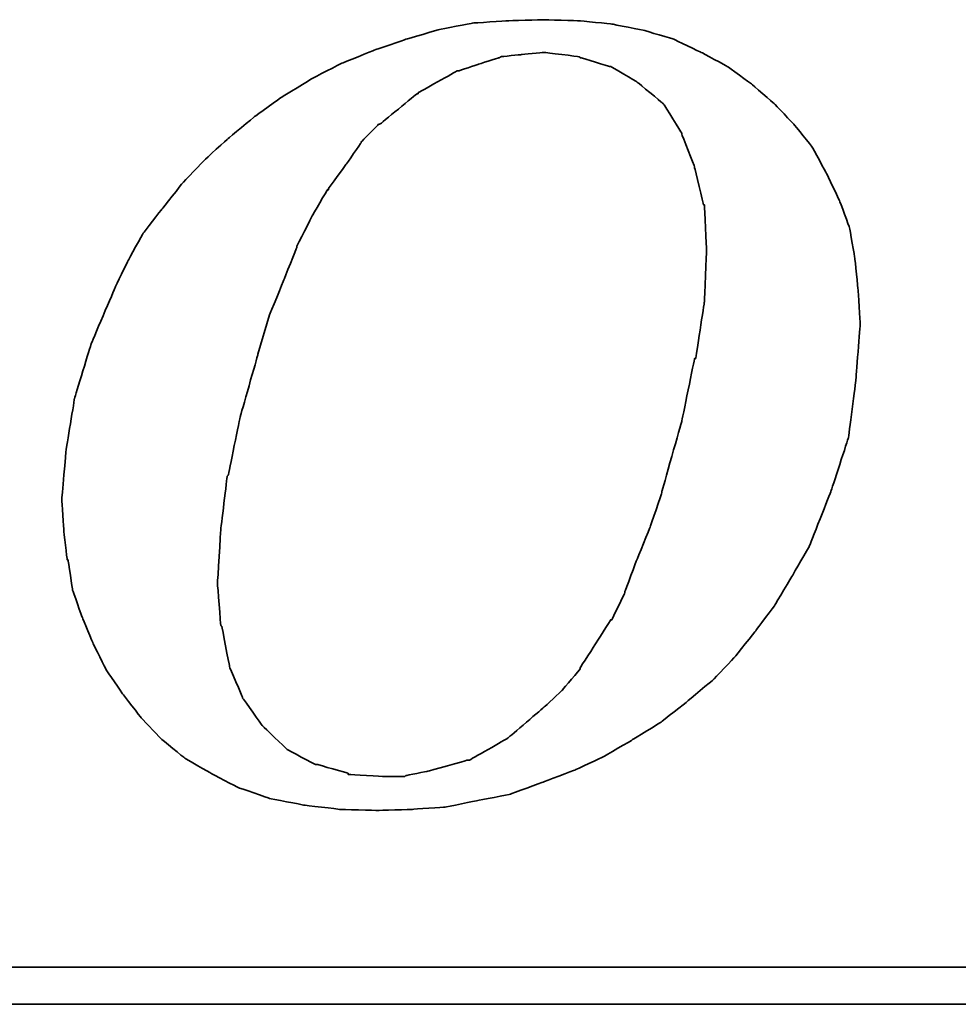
# Model space of a CAD drawing. Header units: millimetres. Extents: x 673 to 1184, y 181 to 367.
# Tile 37 of 54: x 1065.57 to 1073.04, y 238.16 to 246. Entities that reach past the tile are written whole.
import ezdxf

# ---------------------------------------------------------------- set-up
doc = ezdxf.new("R2010")
doc.units = ezdxf.units.MM
doc.layers.add('DIM', color=4, linetype='Continuous')
doc.layers.add('layer 1', color=7, linetype='Continuous')

# ---------------------------------------------------------------- blocks, each defined once
blk = doc.blocks.new('TBI MOTION logo(完整正式版)')
at = {"layer": 'layer 1', "color": 22, "lineweight": 35}
for points, knots in [([(-11.34375, -6.98375), (-11.34375, -6.98375), (-10.91375, -7.43875), (-10.91375, -7.43875), (-10.91375, -7.43875), (-10.91375, -7.43875), (-10.38625, -7.87125), (-10.38625, -7.87125), (-10.38625, -7.87125), (-10.38625, -7.87125), (-9.81125, -8.20375), (-9.81125, -8.20375), (-9.81125, -8.20375), (-9.81125, -8.20375), (-9.21125, -8.51875), (-9.21125, -8.51875), (-9.21125, -8.51875), (-9.21125, -8.51875), (-8.51625, -8.75875), (-8.51625, -8.75875), (-8.51625, -8.75875), (-8.51625, -8.75875), (-7.77125, -8.90375), (-7.77125, -8.90375), (-7.77125, -8.90375), (-7.77125, -8.90375), (-6.97875, -8.99875), (-6.97875, -8.99875), (-6.97875, -8.99875), (-6.97875, -8.99875), (-6.14125, -9.02375), (-6.14125, -9.02375), (-6.14125, -9.02375), (-6.14125, -9.02375), (-5.37125, -8.99875), (-5.37125, -8.99875), (-5.37125, -8.99875), (-5.37125, -8.99875), (-4.65375, -8.94875), (-4.65375, -8.94875), (-4.65375, -8.94875), (-4.65375, -8.94875), (-3.93375, -8.80625), (-3.93375, -8.80625), (-3.93375, -8.80625), (-3.93375, -8.80625), (-3.21375, -8.66375), (-3.21375, -8.66375), (-3.21375, -8.66375), (-3.21375, -8.66375), (-2.49375, -8.39875), (-2.49375, -8.39875), (-2.49375, -8.39875), (-2.49375, -8.39875), (-1.79875, -8.13375), (-1.79875, -8.13375), (-1.79875, -8.13375), (-1.79875, -8.13375), (-1.17375, -7.84375), (-1.17375, -7.84375), (-1.17375, -7.84375), (-1.17375, -7.84375), (-0.52375, -7.46375), (-0.52375, -7.46375), (-0.52375, -7.46375), (-0.52375, -7.46375), (0.10124, -7.07875), (0.10124, -7.07875), (0.10124, -7.07875), (0.10124, -7.07875), (0.67625, -6.62375), (0.67625, -6.62375), (0.67625, -6.62375), (0.67625, -6.62375), (1.24874, -6.14375), (1.24874, -6.14375), (1.24874, -6.14375), (1.24874, -6.14375), (1.72874, -5.64125), (1.72874, -5.64125), (1.72874, -5.64125), (1.72874, -5.64125), (2.18624, -5.06375), (2.18624, -5.06375), (2.18624, -5.06375), (2.18624, -5.06375), (2.61625, -4.48874), (2.61625, -4.48874), (2.61625, -4.48874), (2.61625, -4.48874), (3.00125, -3.83874), (3.00125, -3.83874), (3.00125, -3.83874), (3.00125, -3.83874), (3.36124, -3.21374), (3.36124, -3.21374), (3.36124, -3.21374), (3.36124, -3.21374), (3.84374, -1.99125), (3.84374, -1.99125), (3.84374, -1.99125), (3.84374, -1.99125), (4.22625, -0.81875), (4.22625, -0.81875), (4.22625, -0.81875), (4.22625, -0.81875), (4.39125, 0.45624), (4.39125, 0.45624), (4.39125, 0.45624), (4.39125, 0.45624), (4.48874, 1.70124), (4.48874, 1.70124), (4.48874, 1.70124), (4.48874, 1.70124), (4.43874, 2.44625), (4.43874, 2.44625), (4.43874, 2.44625), (4.43874, 2.44625), (4.36874, 3.14125), (4.36874, 3.14125), (4.36874, 3.14125), (4.36874, 3.14125), (4.25125, 3.81125), (4.25125, 3.81125), (4.25125, 3.81125), (4.25125, 3.81125), (4.03124, 4.41125), (4.03124, 4.41125), (4.03124, 4.41125), (4.03124, 4.41125), (3.74374, 5.01125), (3.74374, 5.01125), (3.74374, 5.01125), (3.74374, 5.01125), (3.43124, 5.58875), (3.43124, 5.58875), (3.43124, 5.58875), (3.43124, 5.58875), (3.02625, 6.09125), (3.02625, 6.09125), (3.02625, 6.09125), (3.02625, 6.09125), (2.59374, 6.54875), (2.59374, 6.54875), (2.59374, 6.54875), (2.59374, 6.54875), (2.09124, 6.98125), (2.09124, 6.98125), (2.09124, 6.98125), (2.09124, 6.98125), (1.56124, 7.36625), (1.56124, 7.36625), (1.56124, 7.36625), (1.56124, 7.36625), (0.98624, 7.67625), (0.98624, 7.67625), (0.98624, 7.67625), (0.98624, 7.67625), (0.38624, 7.96375), (0.38624, 7.96375), (0.38624, 7.96375), (0.38624, 7.96375), (-0.25875, 8.15625), (-0.25875, 8.15625), (-0.25875, 8.15625), (-0.25875, 8.15625), (-0.98125, 8.30125), (-0.98125, 8.30125), (-0.98125, 8.30125), (-0.98125, 8.30125), (-1.70124, 8.37125), (-1.70124, 8.37125), (-1.70124, 8.37125), (-1.70124, 8.37125), (-2.49375, 8.39624), (-2.49375, 8.39624), (-2.49375, 8.39624), (-2.49375, 8.39624), (-3.28625, 8.37125), (-3.28625, 8.37125), (-3.28625, 8.37125), (-3.28625, 8.37125), (-4.05125, 8.32125), (-4.05125, 8.32125), (-4.05125, 8.32125), (-4.05125, 8.32125), (-4.77375, 8.18125), (-4.77375, 8.18125), (-4.77375, 8.18125), (-4.77375, 8.18125), (-5.51625, 7.96375), (-5.51625, 7.96375), (-5.51625, 7.96375), (-5.51625, 7.96375), (-6.21125, 7.72625), (-6.21125, 7.72625), (-6.21125, 7.72625), (-6.21125, 7.72625), (-6.92875, 7.43625), (-6.92875, 7.43625), (-6.92875, 7.43625), (-6.92875, 7.43625), (-7.57875, 7.10125), (-7.57875, 7.10125), (-7.57875, 7.10125), (-7.57875, 7.10125), (-8.24875, 6.69125), (-8.24875, 6.69125), (-8.24875, 6.69125), (-8.24875, 6.69125), (-8.84875, 6.26125), (-8.84875, 6.26125), (-8.84875, 6.26125), (-8.84875, 6.26125), (-9.42625, 5.78125), (-9.42625, 5.78125), (-9.42625, 5.78125), (-9.42625, 5.78125), (-9.95375, 5.30125), (-9.95375, 5.30125), (-9.95375, 5.30125), (-9.95375, 5.30125), (-10.43375, 4.79624), (-10.43375, 4.79624), (-10.43375, 4.79624), (-10.43375, 4.79624), (-10.88875, 4.22125), (-10.88875, 4.22125), (-10.88875, 4.22125), (-10.88875, 4.22125), (-11.29875, 3.69375), (-11.29875, 3.69375), (-11.29875, 3.69375), (-11.29875, 3.69375), (-11.63375, 3.09125), (-11.63375, 3.09125), (-11.63375, 3.09125), (-11.63375, 3.09125), (-11.91875, 2.49625), (-11.91875, 2.49625), (-11.91875, 2.49625), (-11.91875, 2.49625), (-12.44875, 1.24625), (-12.44875, 1.24625), (-12.44875, 1.24625), (-12.44875, 1.24625), (-12.80875, 0.06874), (-12.80875, 0.06874), (-12.80875, 0.06874), (-12.80875, 0.06874), (-12.99875, -1.07875), (-12.99875, -1.07875), (-12.99875, -1.07875), (-12.99875, -1.07875), (-13.09375, -2.18375), (-13.09375, -2.18375), (-13.09375, -2.18375), (-13.09375, -2.18375), (-13.04875, -2.85375), (-13.04875, -2.85375), (-13.04875, -2.85375), (-13.04875, -2.85375), (-12.97375, -3.50375), (-12.97375, -3.50375), (-12.97375, -3.50375), (-12.97375, -3.50375), (-12.95375, -3.50375), (-12.95375, -3.50375), (-12.95375, -3.50375), (-12.95375, -3.50375), (-12.85375, -4.17375), (-12.85375, -4.17375), (-12.85375, -4.17375), (-12.85375, -4.17375), (-12.63875, -4.77624), (-12.63875, -4.77624), (-12.63875, -4.77624), (-12.63875, -4.77624), (-12.39875, -5.35125), (-12.39875, -5.35125), (-12.39875, -5.35125), (-12.39875, -5.35125), (-12.11375, -5.92875), (-12.11375, -5.92875), (-12.11375, -5.92875), (-12.11375, -5.92875), (-11.75375, -6.45375), (-11.75375, -6.45375), (-11.75375, -6.45375), (-11.75375, -6.45375), (-11.34375, -6.98375), (-11.34375, -6.98375)], [0, 0, 0, 0, 0.01369863, 0.01369863, 0.01369863, 0.01369864, 0.02739726, 0.02739726, 0.02739726, 0.02739727, 0.04109589, 0.04109589, 0.04109589, 0.0410959, 0.05479452, 0.05479452, 0.05479452, 0.05479453, 0.06849315, 0.06849315, 0.06849315, 0.06849316, 0.08219178, 0.08219178, 0.08219178, 0.08219179, 0.09589041, 0.09589041, 0.09589041, 0.09589042, 0.10958904, 0.10958904, 0.10958904, 0.10958905, 0.12328767, 0.12328767, 0.12328767, 0.12328768, 0.1369863, 0.1369863, 0.1369863, 0.13698631, 0.15068493, 0.15068493, 0.15068493, 0.15068494, 0.16438356, 0.16438356, 0.16438356, 0.16438357, 0.17808219, 0.17808219, 0.17808219, 0.1780822, 0.19178082, 0.19178082, 0.19178082, 0.19178083, 0.20547945, 0.20547945, 0.20547945, 0.20547946, 0.21917808, 0.21917808, 0.21917808, 0.21917809, 0.23287671, 0.23287671, 0.23287671, 0.23287672, 0.24657534, 0.24657534, 0.24657534, 0.24657535, 0.26027397, 0.26027397, 0.26027397, 0.26027398, 0.2739726, 0.2739726, 0.2739726, 0.27397261, 0.28767123, 0.28767123, 0.28767123, 0.28767124, 0.30136986, 0.30136986, 0.30136986, 0.30136987, 0.31506849, 0.31506849, 0.31506849, 0.3150685, 0.32876712, 0.32876712, 0.32876712, 0.32876713, 0.34246575, 0.34246575, 0.34246575, 0.34246576, 0.35616438, 0.35616438, 0.35616438, 0.35616439, 0.36986301, 0.36986301, 0.36986301, 0.36986302, 0.38356164, 0.38356164, 0.38356164, 0.38356165, 0.39726027, 0.39726027, 0.39726027, 0.39726028, 0.4109589, 0.4109589, 0.4109589, 0.41095891, 0.42465753, 0.42465753, 0.42465753, 0.42465754, 0.43835616, 0.43835616, 0.43835616, 0.43835617, 0.45205479, 0.45205479, 0.45205479, 0.4520548, 0.46575342, 0.46575342, 0.46575342, 0.46575343, 0.47945205, 0.47945205, 0.47945205, 0.47945206, 0.49315068, 0.49315068, 0.49315068, 0.49315069, 0.50684932, 0.50684932, 0.50684932, 0.50684933, 0.52054795, 0.52054795, 0.52054795, 0.52054796, 0.53424658, 0.53424658, 0.53424658, 0.53424659, 0.54794521, 0.54794521, 0.54794521, 0.54794522, 0.56164384, 0.56164384, 0.56164384, 0.56164385, 0.57534247, 0.57534247, 0.57534247, 0.57534248, 0.5890411, 0.5890411, 0.5890411, 0.58904111, 0.60273973, 0.60273973, 0.60273973, 0.60273974, 0.61643836, 0.61643836, 0.61643836, 0.61643837, 0.63013699, 0.63013699, 0.63013699, 0.630137, 0.64383562, 0.64383562, 0.64383562, 0.64383563, 0.65753425, 0.65753425, 0.65753425, 0.65753426, 0.67123288, 0.67123288, 0.67123288, 0.67123289, 0.68493151, 0.68493151, 0.68493151, 0.68493152, 0.69863014, 0.69863014, 0.69863014, 0.69863015, 0.71232877, 0.71232877, 0.71232877, 0.71232878, 0.7260274, 0.7260274, 0.7260274, 0.72602741, 0.73972603, 0.73972603, 0.73972603, 0.73972604, 0.75342466, 0.75342466, 0.75342466, 0.75342467, 0.76712329, 0.76712329, 0.76712329, 0.7671233, 0.78082192, 0.78082192, 0.78082192, 0.78082193, 0.79452055, 0.79452055, 0.79452055, 0.79452056, 0.80821918, 0.80821918, 0.80821918, 0.80821919, 0.82191781, 0.82191781, 0.82191781, 0.82191782, 0.83561644, 0.83561644, 0.83561644, 0.83561645, 0.84931507, 0.84931507, 0.84931507, 0.84931508, 0.8630137, 0.8630137, 0.8630137, 0.86301371, 0.87671233, 0.87671233, 0.87671233, 0.87671234, 0.89041096, 0.89041096, 0.89041096, 0.89041097, 0.90410959, 0.90410959, 0.90410959, 0.9041096, 0.91780822, 0.91780822, 0.91780822, 0.91780823, 0.93150685, 0.93150685, 0.93150685, 0.93150686, 0.94520548, 0.94520548, 0.94520548, 0.94520549, 0.95890411, 0.95890411, 0.95890411, 0.95890412, 0.97260274, 0.97260274, 0.97260274, 0.97260275, 0.98630137, 0.98630137, 0.98630137, 0.98630138, 1, 1, 1, 1]), ([(-8.77875, 1.03124), (-8.77875, 1.03124), (-8.51625, 1.89625), (-8.51625, 1.89625), (-8.51625, 1.89625), (-8.51625, 1.89625), (-8.20375, 2.66375), (-8.20375, 2.66375), (-8.20375, 2.66375), (-8.20375, 2.66375), (-7.91625, 3.38125), (-7.91625, 3.38125), (-7.91625, 3.38125), (-7.91625, 3.38125), (-7.91625, 3.40624), (-7.91625, 3.40624), (-7.91625, 3.40624), (-7.91625, 3.40624), (-7.57875, 4.07624), (-7.57875, 4.07624), (-7.57875, 4.07624), (-7.57875, 4.07624), (-7.24375, 4.65125), (-7.24375, 4.65125), (-7.24375, 4.65125), (-7.24375, 4.65125), (-7.21875, 4.65125), (-7.21875, 4.65125), (-7.21875, 4.65125), (-7.21875, 4.65125), (-7.21875, 4.67624), (-7.21875, 4.67624), (-7.21875, 4.67624), (-7.21875, 4.67624), (-6.83625, 5.20375), (-6.83625, 5.20375), (-6.83625, 5.20375), (-6.83625, 5.20375), (-6.49875, 5.68625), (-6.49875, 5.68625), (-6.49875, 5.68625), (-6.49875, 5.68625), (-6.49875, 5.70625), (-6.49875, 5.70625), (-6.49875, 5.70625), (-6.49875, 5.70625), (-6.11625, 6.09125), (-6.11625, 6.09125), (-6.11625, 6.09125), (-6.11625, 6.09125), (-6.09125, 6.09125), (-6.09125, 6.09125), (-6.09125, 6.09125), (-6.09125, 6.09125), (-5.27375, 6.76625), (-5.27375, 6.76625), (-5.27375, 6.76625), (-5.27375, 6.76625), (-5.24875, 6.76625), (-5.24875, 6.76625), (-5.24875, 6.76625), (-5.24875, 6.76625), (-5.24875, 6.78625), (-5.24875, 6.78625), (-5.24875, 6.78625), (-5.24875, 6.78625), (-4.38875, 7.26624), (-4.38875, 7.26624), (-4.38875, 7.26624), (-4.38875, 7.26624), (-4.36125, 7.26624), (-4.36125, 7.26624), (-4.36125, 7.26624), (-4.36125, 7.26624), (-3.93375, 7.41125), (-3.93375, 7.41125), (-3.93375, 7.41125), (-3.93375, 7.41125), (-3.47375, 7.55625), (-3.47375, 7.55625), (-3.47375, 7.55625), (-3.47375, 7.55625), (-3.45375, 7.55625), (-3.45375, 7.55625), (-3.45375, 7.55625), (-3.45375, 7.55625), (-3.42875, 7.58124), (-3.42875, 7.58124), (-3.42875, 7.58124), (-3.42875, 7.58124), (-2.97375, 7.62625), (-2.97375, 7.62625), (-2.97375, 7.62625), (-2.97375, 7.62625), (-2.49375, 7.67625), (-2.49375, 7.67625), (-2.49375, 7.67625), (-2.49375, 7.67625), (-2.46875, 7.67625), (-2.46875, 7.67625), (-2.46875, 7.67625), (-2.46875, 7.67625), (-1.70124, 7.58124), (-1.70124, 7.58124), (-1.70124, 7.58124), (-1.70124, 7.58124), (-1.67875, 7.55625), (-1.67875, 7.55625), (-1.67875, 7.55625), (-1.67875, 7.55625), (-1.65375, 7.55625), (-1.65375, 7.55625), (-1.65375, 7.55625), (-1.65375, 7.55625), (-1.03125, 7.36625), (-1.03125, 7.36625), (-1.03125, 7.36625), (-1.03125, 7.36625), (-1.00625, 7.36625), (-1.00625, 7.36625), (-1.00625, 7.36625), (-1.00625, 7.36625), (-0.43124, 7.02624), (-0.43124, 7.02624), (-0.43124, 7.02624), (-0.43124, 7.02624), (-0.40625, 7.00624), (-0.40625, 7.00624), (-0.40625, 7.00624), (-0.40625, 7.00624), (0.12124, 6.57124), (0.12124, 6.57124), (0.12124, 6.57124), (0.12124, 6.57124), (0.14624, 6.54875), (0.14624, 6.54875), (0.14624, 6.54875), (0.14624, 6.54875), (0.17124, 6.52375), (0.17124, 6.52375), (0.17124, 6.52375), (0.17124, 6.52375), (0.55625, 5.89875), (0.55625, 5.89875), (0.55625, 5.89875), (0.55625, 5.89875), (0.55625, 5.87625), (0.55625, 5.87625), (0.55625, 5.87625), (0.55625, 5.87625), (0.84124, 5.15625), (0.84124, 5.15625), (0.84124, 5.15625), (0.84124, 5.15625), (0.84124, 5.13125), (0.84124, 5.13125), (0.84124, 5.13125), (0.84124, 5.13125), (1.03624, 4.31875), (1.03624, 4.31875), (1.03624, 4.31875), (1.03624, 4.31875), (1.05624, 4.31875), (1.05624, 4.31875), (1.05624, 4.31875), (1.05624, 4.31875), (1.05624, 4.29125), (1.05624, 4.29125), (1.05624, 4.29125), (1.05624, 4.29125), (1.10625, 3.33125), (1.10625, 3.33125), (1.10625, 3.33125), (1.10625, 3.33125), (1.10625, 3.30875), (1.10625, 3.30875), (1.10625, 3.30875), (1.10625, 3.30875), (1.05624, 2.20624), (1.05624, 2.20624), (1.05624, 2.20624), (1.05624, 2.20624), (1.05624, 2.18124), (1.05624, 2.18124), (1.05624, 2.18124), (1.05624, 2.18124), (0.86624, 0.93624), (0.86624, 0.93624), (0.86624, 0.93624), (0.86624, 0.93624), (0.84124, 0.93624), (0.84124, 0.93624), (0.84124, 0.93624), (0.84124, 0.93624), (0.55625, -0.45874), (0.55625, -0.45874), (0.55625, -0.45874), (0.55625, -0.45874), (0.12124, -1.99125), (0.12124, -1.99125), (0.12124, -1.99125), (0.12124, -1.99125), (0.12124, -2.01874), (0.12124, -2.01874), (0.12124, -2.01874), (0.12124, -2.01874), (-0.13874, -2.78375), (-0.13874, -2.78375), (-0.13874, -2.78375), (-0.13874, -2.78375), (-0.43124, -3.50375), (-0.43124, -3.50375), (-0.43124, -3.50375), (-0.43124, -3.50375), (-0.69375, -4.19875), (-0.69375, -4.19875), (-0.69375, -4.19875), (-0.69375, -4.19875), (-0.69375, -4.22375), (-0.69375, -4.22375), (-0.69375, -4.22375), (-0.69375, -4.22375), (-0.98125, -4.82374), (-0.98125, -4.82374), (-0.98125, -4.82374), (-0.98125, -4.82374), (-1.00625, -4.82374), (-1.00625, -4.82374), (-1.00625, -4.82374), (-1.00625, -4.82374), (-1.33875, -5.35125), (-1.33875, -5.35125), (-1.33875, -5.35125), (-1.33875, -5.35125), (-1.67875, -5.87875), (-1.67875, -5.87875), (-1.67875, -5.87875), (-1.67875, -5.87875), (-1.67875, -5.90375), (-1.67875, -5.90375), (-1.67875, -5.90375), (-1.67875, -5.90375), (-2.05875, -6.35875), (-2.05875, -6.35875), (-2.05875, -6.35875), (-2.05875, -6.35875), (-2.08375, -6.38375), (-2.08375, -6.38375), (-2.08375, -6.38375), (-2.08375, -6.38375), (-2.46875, -6.74375), (-2.46875, -6.74375), (-2.46875, -6.74375), (-2.46875, -6.74375), (-3.25875, -7.41625), (-3.25875, -7.41625), (-3.25875, -7.41625), (-3.25875, -7.41625), (-3.28625, -7.43875), (-3.28625, -7.43875), (-3.28625, -7.43875), (-3.28625, -7.43875), (-4.12375, -7.91875), (-4.12375, -7.91875), (-4.12375, -7.91875), (-4.12375, -7.91875), (-4.14875, -7.91875), (-4.14875, -7.91875), (-4.14875, -7.91875), (-4.14875, -7.91875), (-4.17125, -7.91875), (-4.17125, -7.91875), (-4.17125, -7.91875), (-4.17125, -7.91875), (-5.03375, -8.15875), (-5.03375, -8.15875), (-5.03375, -8.15875), (-5.03375, -8.15875), (-5.51625, -8.25625), (-5.51625, -8.25625), (-5.51625, -8.25625), (-5.51625, -8.25625), (-5.54125, -8.27875), (-5.54125, -8.27875), (-5.54125, -8.27875), (-5.54125, -8.27875), (-5.56375, -8.27875), (-5.56375, -8.27875), (-5.56375, -8.27875), (-5.56375, -8.27875), (-5.99625, -8.27875), (-5.99625, -8.27875), (-5.99625, -8.27875), (-5.99625, -8.27875), (-6.76375, -8.23125), (-6.76375, -8.23125), (-6.76375, -8.23125), (-6.76375, -8.23125), (-6.78875, -8.23125), (-6.78875, -8.23125), (-6.78875, -8.23125), (-6.78875, -8.23125), (-6.78875, -8.20375), (-6.78875, -8.20375), (-6.78875, -8.20375), (-6.78875, -8.20375), (-7.45875, -8.01375), (-7.45875, -8.01375), (-7.45875, -8.01375), (-7.45875, -8.01375), (-7.48375, -8.01375), (-7.48375, -8.01375), (-7.48375, -8.01375), (-7.48375, -8.01375), (-7.50875, -8.01375), (-7.50875, -8.01375), (-7.50875, -8.01375), (-7.50875, -8.01375), (-8.13125, -7.67875), (-8.13125, -7.67875), (-8.13125, -7.67875), (-8.13125, -7.67875), (-8.15625, -7.65375), (-8.15625, -7.65375), (-8.15625, -7.65375), (-8.15625, -7.65375), (-8.65875, -7.17375), (-8.65875, -7.17375), (-8.65875, -7.17375), (-8.65875, -7.17375), (-8.68375, -7.14875), (-8.68375, -7.14875), (-8.68375, -7.14875), (-8.68375, -7.14875), (-9.08875, -6.57375), (-9.08875, -6.57375), (-9.08875, -6.57375), (-9.08875, -6.57375), (-9.11375, -6.54875), (-9.11375, -6.54875), (-9.11375, -6.54875), (-9.11375, -6.54875), (-9.11375, -6.52875), (-9.11375, -6.52875), (-9.11375, -6.52875), (-9.11375, -6.52875), (-9.40375, -5.85375), (-9.40375, -5.85375), (-9.40375, -5.85375), (-9.40375, -5.85375), (-9.40375, -5.82875), (-9.40375, -5.82875), (-9.40375, -5.82875), (-9.40375, -5.82875), (-9.56875, -4.96875), (-9.56875, -4.96875), (-9.56875, -4.96875), (-9.56875, -4.96875), (-9.59375, -4.94375), (-9.59375, -4.94375), (-9.59375, -4.94375), (-9.59375, -4.94375), (-9.66375, -4.03375), (-9.66375, -4.03375), (-9.66375, -4.03375), (-9.66375, -4.03375), (-9.66375, -4.00875), (-9.66375, -4.00875), (-9.66375, -4.00875), (-9.66375, -4.00875), (-9.59375, -2.85375), (-9.59375, -2.85375), (-9.59375, -2.85375), (-9.59375, -2.85375), (-9.45125, -1.65875), (-9.45125, -1.65875), (-9.45125, -1.65875), (-9.45125, -1.65875), (-9.42625, -1.63375), (-9.42625, -1.63375), (-9.42625, -1.63375), (-9.42625, -1.63375), (-9.16125, -0.33875), (-9.16125, -0.33875), (-9.16125, -0.33875), (-9.16125, -0.33875), (-8.77875, 1.00624), (-8.77875, 1.00624), (-8.77875, 1.00624), (-8.77875, 1.00624), (-8.77875, 1.03124), (-8.77875, 1.03124)], [0, 0, 0, 0, 0.01020408, 0.01020408, 0.01020408, 0.01020409, 0.02040816, 0.02040816, 0.02040816, 0.02040817, 0.03061224, 0.03061224, 0.03061224, 0.03061225, 0.04081633, 0.04081633, 0.04081633, 0.04081634, 0.05102041, 0.05102041, 0.05102041, 0.05102042, 0.06122449, 0.06122449, 0.06122449, 0.0612245, 0.07142857, 0.07142857, 0.07142857, 0.07142858, 0.08163265, 0.08163265, 0.08163265, 0.08163266, 0.09183673, 0.09183673, 0.09183673, 0.09183674, 0.10204082, 0.10204082, 0.10204082, 0.10204083, 0.1122449, 0.1122449, 0.1122449, 0.11224491, 0.12244898, 0.12244898, 0.12244898, 0.12244899, 0.13265306, 0.13265306, 0.13265306, 0.13265307, 0.14285714, 0.14285714, 0.14285714, 0.14285715, 0.15306122, 0.15306122, 0.15306122, 0.15306123, 0.16326531, 0.16326531, 0.16326531, 0.16326532, 0.17346939, 0.17346939, 0.17346939, 0.1734694, 0.18367347, 0.18367347, 0.18367347, 0.18367348, 0.19387755, 0.19387755, 0.19387755, 0.19387756, 0.20408163, 0.20408163, 0.20408163, 0.20408164, 0.21428571, 0.21428571, 0.21428571, 0.21428572, 0.2244898, 0.2244898, 0.2244898, 0.22448981, 0.23469388, 0.23469388, 0.23469388, 0.23469389, 0.24489796, 0.24489796, 0.24489796, 0.24489797, 0.25510204, 0.25510204, 0.25510204, 0.25510205, 0.26530612, 0.26530612, 0.26530612, 0.26530613, 0.2755102, 0.2755102, 0.2755102, 0.27551021, 0.28571429, 0.28571429, 0.28571429, 0.2857143, 0.29591837, 0.29591837, 0.29591837, 0.29591838, 0.30612245, 0.30612245, 0.30612245, 0.30612246, 0.31632653, 0.31632653, 0.31632653, 0.31632654, 0.32653061, 0.32653061, 0.32653061, 0.32653062, 0.33673469, 0.33673469, 0.33673469, 0.3367347, 0.34693878, 0.34693878, 0.34693878, 0.34693879, 0.35714286, 0.35714286, 0.35714286, 0.35714287, 0.36734694, 0.36734694, 0.36734694, 0.36734695, 0.37755102, 0.37755102, 0.37755102, 0.37755103, 0.3877551, 0.3877551, 0.3877551, 0.38775511, 0.39795918, 0.39795918, 0.39795918, 0.39795919, 0.40816327, 0.40816327, 0.40816327, 0.40816328, 0.41836735, 0.41836735, 0.41836735, 0.41836736, 0.42857143, 0.42857143, 0.42857143, 0.42857144, 0.43877551, 0.43877551, 0.43877551, 0.43877552, 0.44897959, 0.44897959, 0.44897959, 0.4489796, 0.45918367, 0.45918367, 0.45918367, 0.45918368, 0.46938776, 0.46938776, 0.46938776, 0.46938777, 0.47959184, 0.47959184, 0.47959184, 0.47959185, 0.48979592, 0.48979592, 0.48979592, 0.48979593, 0.5, 0.5, 0.5, 0.50000001, 0.51020408, 0.51020408, 0.51020408, 0.51020409, 0.52040816, 0.52040816, 0.52040816, 0.52040817, 0.53061224, 0.53061224, 0.53061224, 0.53061225, 0.54081633, 0.54081633, 0.54081633, 0.54081634, 0.55102041, 0.55102041, 0.55102041, 0.55102042, 0.56122449, 0.56122449, 0.56122449, 0.5612245, 0.57142857, 0.57142857, 0.57142857, 0.57142858, 0.58163265, 0.58163265, 0.58163265, 0.58163266, 0.59183673, 0.59183673, 0.59183673, 0.59183674, 0.60204082, 0.60204082, 0.60204082, 0.60204083, 0.6122449, 0.6122449, 0.6122449, 0.61224491, 0.62244898, 0.62244898, 0.62244898, 0.62244899, 0.63265306, 0.63265306, 0.63265306, 0.63265307, 0.64285714, 0.64285714, 0.64285714, 0.64285715, 0.65306122, 0.65306122, 0.65306122, 0.65306123, 0.66326531, 0.66326531, 0.66326531, 0.66326532, 0.67346939, 0.67346939, 0.67346939, 0.6734694, 0.68367347, 0.68367347, 0.68367347, 0.68367348, 0.69387755, 0.69387755, 0.69387755, 0.69387756, 0.70408163, 0.70408163, 0.70408163, 0.70408164, 0.71428571, 0.71428571, 0.71428571, 0.71428572, 0.7244898, 0.7244898, 0.7244898, 0.72448981, 0.73469388, 0.73469388, 0.73469388, 0.73469389, 0.74489796, 0.74489796, 0.74489796, 0.74489797, 0.75510204, 0.75510204, 0.75510204, 0.75510205, 0.76530612, 0.76530612, 0.76530612, 0.76530613, 0.7755102, 0.7755102, 0.7755102, 0.77551021, 0.78571429, 0.78571429, 0.78571429, 0.7857143, 0.79591837, 0.79591837, 0.79591837, 0.79591838, 0.80612245, 0.80612245, 0.80612245, 0.80612246, 0.81632653, 0.81632653, 0.81632653, 0.81632654, 0.82653061, 0.82653061, 0.82653061, 0.82653062, 0.83673469, 0.83673469, 0.83673469, 0.8367347, 0.84693878, 0.84693878, 0.84693878, 0.84693879, 0.85714286, 0.85714286, 0.85714286, 0.85714287, 0.86734694, 0.86734694, 0.86734694, 0.86734695, 0.87755102, 0.87755102, 0.87755102, 0.87755103, 0.8877551, 0.8877551, 0.8877551, 0.88775511, 0.89795918, 0.89795918, 0.89795918, 0.89795919, 0.90816327, 0.90816327, 0.90816327, 0.90816328, 0.91836735, 0.91836735, 0.91836735, 0.91836736, 0.92857143, 0.92857143, 0.92857143, 0.92857144, 0.93877551, 0.93877551, 0.93877551, 0.93877552, 0.94897959, 0.94897959, 0.94897959, 0.9489796, 0.95918367, 0.95918367, 0.95918367, 0.95918368, 0.96938776, 0.96938776, 0.96938776, 0.96938777, 0.97959184, 0.97959184, 0.97959184, 0.97959185, 0.98979592, 0.98979592, 0.98979592, 0.98979593, 1, 1, 1, 1]), ([(75.90875, -9.47875), (75.90875, -9.47875), (75.90875, -12.28625), (75.90875, -12.28625), (75.90875, -12.28625), (75.90875, -12.28625), (75.90875, -12.47875), (75.90875, -12.47875), (75.90875, -12.47875), (75.90875, -12.47875), (75.71625, -12.47875), (75.71625, -12.47875), (75.71625, -12.47875), (75.71625, -12.47875), (-88.32875, -12.47875), (-88.32875, -12.47875), (-88.32875, -12.47875), (-88.32875, -12.47875), (-88.32875, -13.29375), (-88.32875, -13.29375), (-88.32875, -13.29375), (-88.32875, -13.29375), (82.89125, -13.29375), (82.89125, -13.29375), (82.89125, -13.29375), (82.89125, -13.29375), (75.90875, -9.47875), (75.90875, -9.47875)], [0, 0, 0, 0, 0.14285714, 0.14285714, 0.14285714, 0.14285715, 0.28571429, 0.28571429, 0.28571429, 0.2857143, 0.42857143, 0.42857143, 0.42857143, 0.42857144, 0.57142857, 0.57142857, 0.57142857, 0.57142858, 0.71428571, 0.71428571, 0.71428571, 0.71428572, 0.85714286, 0.85714286, 0.85714286, 0.85714287, 1, 1, 1, 1])]:
    blk.add_open_spline(points, degree=3, knots=knots, dxfattribs=at)

msp = doc.modelspace()

# ---------------------------------------------------------------- block references
at = {"layer": 'DIM', "color": 7, "xscale": 0.3614615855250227, "yscale": 0.3614615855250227, "zscale": 0.3614615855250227}
msp.add_blockref('TBI MOTION logo(完整正式版)', (1070.639, 242.9661), dxfattribs=at)

doc.saveas('drawing.dxf')
